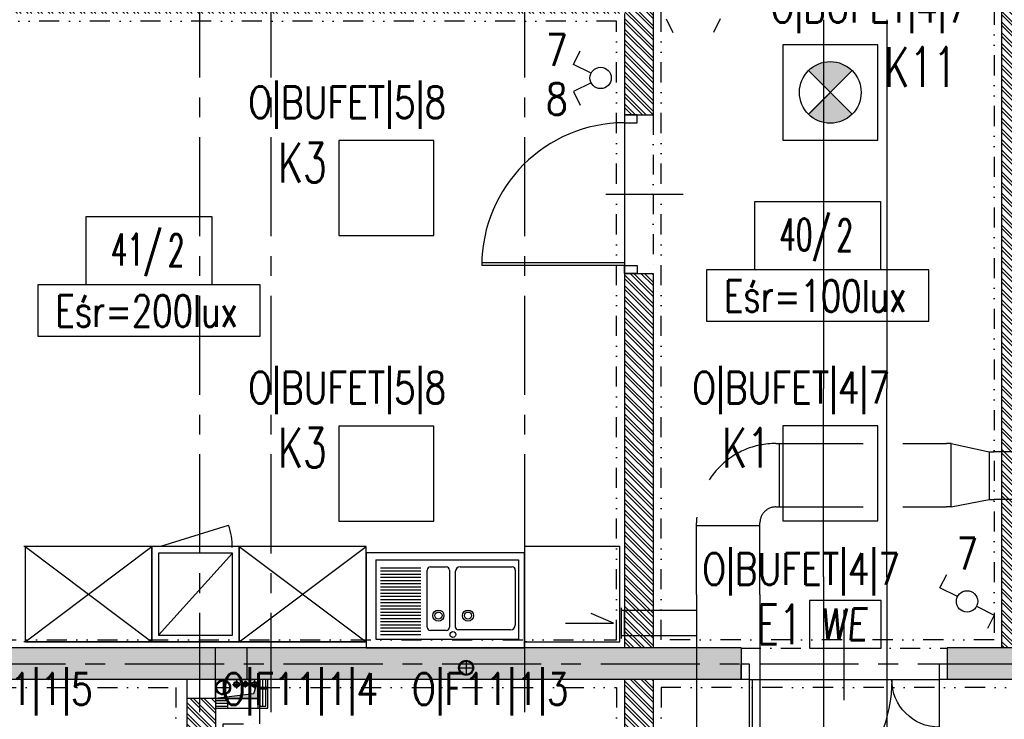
# Model space of a CAD drawing. Extents: x 41755 to 123924, y -112333 to 86187.
# Tile 193 of 256: x 100643 to 101263, y -8446 to -8005. Entities that reach past the tile are written whole.
import ezdxf
from ezdxf.enums import TextEntityAlignment as Align

# ---------------------------------------------------------------- set-up
doc = ezdxf.new("R2010")
doc.units = 0
doc.header["$LTSCALE"] = 50
for name, pattern in [('CENTER', [2, 1.25, -0.25, 0.25, -0.25]), ('DASHDOT', [1, 0.5, -0.25, 0, -0.25]), ('DASHED', [0.75, 0.5, -0.25]), ('DASHED2', [0.375, 0.25, -0.125]), ('DIVIDE', [31.75, 12.7, -6.35, 0, -6.35, 0, -6.35])]:
    doc.linetypes.add(name, pattern=pattern)
doc.layers.get('0').update_dxf_attribs({"color": 101, "linetype": 'CONTINUOUS'})
for name, color, linetype in [('Drz---drzwi', 5, 'CONTINUOUS'), ('E-90', 6, 'CONTINUOUS'), ('E35', 6, 'CONTINUOUS'), ('E50', 3, 'CONTINUOUS'), ('Ins-kan', 54, 'CONTINUOUS'), ('Ins-went', 141, 'CONTINUOUS'), ('Ins-wod', 4, 'CONTINUOUS'), ('Opis-pom', 6, 'CONTINUOUS'), ('Opis_pom_ramka', 6, 'CONTINUOUS'), ('Os-osie glowne', 1, 'CENTER'), ('Sc-beton', 7, 'CONTINUOUS'), ('Sc-beton-hatch', 86, 'CONTINUOUS'), ('Sc-cegla pustak', 42, 'CONTINUOUS'), ('Sc-cegla pustak-hatch', 8, 'CONTINUOUS'), ('Sc-gk', 120, 'CONTINUOUS'), ('Sc-nadproza kon', 5, 'DASHED2'), ('Suf-widok', 8, 'CONTINUOUS'), ('W-otwor-strop', 1, 'CONTINUOUS'), ('Wyp-meble', 155, 'CONTINUOUS'), ('Wyp-sanitar', 131, 'CONTINUOUS')]:
    doc.layers.add(name, color=color, linetype=linetype)
doc.styles.add('KA wymiar', font='romans.shx', dxfattribs={"width": 0.6})
doc.styles.add('ROMANS', font='romans', dxfattribs={"width": 0.85})
doc.linetypes.add('BATTING', pattern='A,0.0001,-0.1,[134,ltypeshp.shx,S=0.1,R=0,X=-0.1,Y=0],-0.2,[134,ltypeshp.shx,S=0.1,R=180,X=0.1,Y=0],-0.1', length=0.4001)

# ---------------------------------------------------------------- blocks, each defined once
blk = doc.blocks.new('_0630_DRZWI_90')
at = {"ltscale": 7}
for p, q in [((5, 8), (5, 98)), ((6.8, 8), (6.8, 97.98))]:
    blk.add_line(p, q, dxfattribs=at)
at = {"ltscale": 25}
for p, q in [((50, 19.7), (50, -28.9)), ((5, 8), (0, 8)), ((0, 8), (5, 8)), ((0, 0), (0, 8)), ((95, 8), (5, 8)), ((5, 8), (5, 0)), ((95, 8), (95, 0)), ((100, 8), (95, 8)), ((100, 0), (100, 8)), ((5, 0), (0, 0)), ((5, 0), (0, 0)), ((95, 0), (100, 0)), ((95, 0), (100, 0))]:
    blk.add_line(p, q, dxfattribs=at)
at = {"ltscale": 7}
blk.add_arc((5, 8), 90, 0, 90, dxfattribs=at)
blk = doc.blocks.new('_dhgfkgh')
at = {"ltscale": 7}
for p, q in [((-23, -65), (34, -65)), ((-10, -123), (-99.98, -123)), ((-10, -125), (-100, -125))]:
    blk.add_line(p, q, dxfattribs=at)
for points in [[(0, -5), (0, 0), (-10, 0), (-10, -5)], [(0, -130), (0, -125), (-10, -125), (-10, -130)]]:
    blk.add_lwpolyline(points, close=True, dxfattribs=at)
for points in [[(-40, -5), (-10, -5)], [(-10, -125), (-10, -5)]]:
    blk.add_lwpolyline(points, dxfattribs=at)
for centre, radius, start, end in [((-10, -5), 30, 180, 270), ((-10, -125), 90, 90, 180)]:
    blk.add_arc(centre, radius, start, end)
blk = doc.blocks.new('A$C18127877')
for p, q in [((0, 50), (90, 50)), ((0, 50), (0, 0)), ((90, 50), (90, 0)), ((3, 45), (28.5, 45)), ((32.5, 7.5), (32.5, 43.5)), ((34.5, 45.5), (44.5, 45.5)), ((46.5, 43.5), (46.5, 7.5)), ((53.18, 45.5), (86, 45.5)), ((88, 43.5), (88, 8.81)), ((3, 43), (28.5, 43)), ((3, 41), (28.5, 41)), ((3, 39), (28.5, 39)), ((50.18, 42.5), (50.18, 7.81)), ((3, 37), (28.5, 37)), ((3, 35), (28.5, 35)), ((3, 33), (28.5, 33)), ((3, 31), (28.5, 31)), ((3, 29), (28.5, 29)), ((3, 27), (28.5, 27)), ((3, 25), (28.5, 25)), ((3, 23), (28.5, 23)), ((3, 21), (28.5, 21)), ((3, 19), (28.5, 19)), ((3, 17), (28.5, 17)), ((3, 15), (28.5, 15)), ((3, 13), (28.5, 13)), ((3, 11), (28.5, 11)), ((3, 9), (28.5, 9)), ((3, 7), (28.5, 7)), ((0, 0), (90, 0)), ((3, 5), (28.5, 5)), ((3, 3), (28.5, 3)), ((44.5, 5.5), (34.5, 5.5)), ((85, 5.81), (52.18, 5.81))]:
    blk.add_line(p, q)
for centre, radius in [((39.55, 14.83), 3.5), ((39.55, 14.83), 2.25), ((58.19, 14.83), 3.5), ((58.19, 14.83), 2.25), ((48.69, 2.87), 1.82)]:
    blk.add_circle(centre, radius)
for centre, radius, start, end in [((34.5, 43.5), 2, 90, 180), ((44.5, 43.5), 2, 0, 90), ((53.18, 42.5), 3, 90, 180), ((86, 43.5), 2, 0, 90), ((34.5, 7.5), 2, 180, 270), ((44.5, 7.5), 2, 270, 0), ((52.18, 7.81), 2, 180, 270), ((85, 8.81), 3, 270, 0)]:
    blk.add_arc(centre, radius, start, end)
blk = doc.blocks.new('_opis_pom_metka')
at = {"layer": 'Opis_pom_ramka'}
blk.add_lwpolyline([(-33.13, 0), (32.87, 0), (32.87, -36), (-33.13, -36)], close=True, dxfattribs=at)
at = {"style": 'KA wymiar', "width": 0.6}
blk.add_attdef('KO/', text='', height=16.8, dxfattribs=at).set_placement((3.45, -25.87), align=Align.RIGHT)
blk.add_attdef('NR', (3.8, -26.16), '', height=16.8, dxfattribs=at)
blk = doc.blocks.new('_dkjhsjhkfgh')
at = {"layer": 'Ins-went', "ltscale": 2}
for p, q in [((1358.44, 2431), (1358.44, 2238.5)), ((1398.44, 2431), (1398.44, 2238.5)), ((1358.44, 2238.5), (1358.44, 2198.5)), ((1398.44, 2238.5), (1398.44, 2198.5)), ((1358.44, 2079.8), (1358.44, 2198.5)), ((1398.44, 2079.8), (1398.44, 2198.5)), ((1358.44, 2079.8), (1358.44, 2039.8)), ((1398.44, 2079.8), (1398.44, 2039.8)), ((1358.44, 2039.8), (1358.44, 1712.6)), ((1398.44, 2039.8), (1398.44, 1712.6))]:
    blk.add_line(p, q, dxfattribs=at)
blk = doc.blocks.new('we')
at = {"layer": 'E35', "ltscale": 0.2}
blk.add_lwpolyline([(45, 30), (0, 30), (0, 0), (45, 0)], close=True, dxfattribs=at)
at = {"layer": 'E35', "ltscale": 0.2, "style": 'ROMANS', "oblique": 5, "width": 0.8}
blk.add_text('WE', height=20, dxfattribs=at).set_placement((21.44, 15), align=Align.MIDDLE_CENTER)

msp = doc.modelspace()

# ---------------------------------------------------------------- hatches: boundary and pattern name
at = {"layer": 'E35'}
h = msp.add_hatch(color=256, dxfattribs=at)
edge = h.paths.add_edge_path()
edge.add_line((101153.684, -8050.506), (101167.43, -8036.76))
edge.add_ellipse((101153.684, -8050.506), major_axis=(13.746, 13.746), ratio=1, start_angle=360, end_angle=450)
edge.add_line((101139.938, -8036.76), (101153.684, -8050.506))
edge = h.paths.add_edge_path()
edge.add_line((101167.43, -8064.252), (101153.684, -8050.506))
edge.add_line((101153.684, -8050.506), (101139.938, -8064.252))
edge.add_ellipse((101153.684, -8050.506), major_axis=(-13.746, 13.746), ratio=1, start_angle=90, end_angle=180)
at = {"layer": 'Sc-beton-hatch'}
h = msp.add_hatch(dxfattribs=at)
h.set_pattern_fill('ANSI33', color=256, style=0)
h.set_pattern_definition([(45, (48983.4185, 565.478), (-4.49012806, 4.49012806), []), (45, (48987.9087, 565.478), (-4.49012806, 4.49012806), [3.175, -1.5875])])
h.paths.add_polyline_path([(102400.966, -5400.641), (102380.966, -5400.641), (102380.966, -5500.641), (102330.966, -5500.641), (102330.966, -5520.641), (102380.966, -5520.641), (102380.966, -5973.641), (102400.966, -5973.641)])
h.paths.add_polyline_path([(101710.966, -5330.585), (101710.966, -5560.641), (101730.966, -5560.641), (101730.966, -5520.641), (101770.966, -5520.641), (101770.966, -5500.641), (101730.966, -5500.641), (101730.966, -5327.797, 0.0068353), (101990.084, -5287.78), (101987.07, -5268.006, -0.0084051), (101668.963, -5316.121), (101671.621, -5335.944, 0.0010351)])
h.paths.add_polyline_path([(101738.466, -5895.641), (101703.466, -5895.641), (101703.466, -5930.641), (101738.466, -5930.641)])
h.paths.add_polyline_path([(101695.966, -6277.641), (101730.966, -6277.641), (101730.966, -6242.641), (101695.966, -6242.641)])
h.paths.add_polyline_path([(102400.966, -6108.641), (102380.966, -6108.641), (102380.966, -6330.641), (102400.966, -6330.641)])
h.paths.add_polyline_path([(100985.966, -5895.641), (100950.966, -5895.641), (100950.966, -5930.641), (100985.966, -5930.641)], flags=17)
h.paths.add_polyline_path([(100765.966, -5910.641), (100765.966, -5413.927, 0.0063955), (101010.966, -5401.354), (101009.686, -5381.395, -0.0079596), (100705.366, -5396.058), (100706.01, -5416.048, 0.0010422), (100745.966, -5414.677), (100745.966, -6082.641), (100765.966, -6082.641), (100765.966, -5930.641), (100798.966, -5930.641), (100798.966, -5930.637), (100798.966, -5910.641)])
h.paths.add_polyline_path([(100310.966, -6262.641), (100410.966, -6262.641), (100410.966, -6460.641), (100430.966, -6460.641), (100430.966, -6262.641), (100765.966, -6262.641), (100765.966, -6237.641), (100745.966, -6237.641), (100745.966, -6242.641), (100330.966, -6242.641), (100330.966, -5420.801, 0.0010428), (100370.966, -5420.993), (100371.02, -5400.99, -0.0015651), (100310.966, -5400.641)])
h.paths.add_polyline_path([(100970.966, -6242.641), (100950.966, -6242.641), (100950.966, -6900.641), (100927.966, -6900.641), (100927.966, -6920.641), (100950.966, -6920.641), (100950.966, -7503.141), (100970.966, -7503.141), (100970.966, -6920.641), (101261.966, -6920.641), (101261.966, -7235.641), (101281.966, -7235.641), (101334.966, -7235.641), (101334.966, -7215.641), (101281.966, -7215.641), (101281.966, -6900.641), (100970.966, -6900.641)])
h.paths.add_polyline_path([(100410.966, -6710.641), (100430.966, -6710.641), (100430.966, -6610.641), (100410.966, -6610.641)])
h.paths.add_polyline_path([(100410.966, -6960.641), (100430.966, -6960.641), (100430.966, -6920.641), (100470.966, -6920.641), (100470.966, -6900.641), (100430.966, -6900.641), (100430.966, -6860.641), (100410.966, -6860.641)])
h.paths.add_polyline_path([(100790.966, -6920.641), (100790.966, -6900.641), (100725.966, -6900.641), (100725.966, -6920.641)])
h.paths.add_polyline_path([(101334.966, -6920.641), (101334.966, -6900.641), (101281.966, -6900.641), (101281.966, -6920.641)], flags=17)
h.paths.add_polyline_path([(101556.966, -6920.641), (101556.966, -6900.641), (101468.966, -6900.641), (101468.966, -6920.641)])
h.paths.add_polyline_path([(101710.966, -6900.641), (101690.966, -6900.641), (101690.966, -6920.641), (101710.966, -6920.641)])
h.paths.add_polyline_path([(101730.966, -6900.641), (101710.966, -6900.641), (101710.966, -6920.641), (101710.966, -7215.641), (101690.966, -7215.641), (101690.966, -7235.641), (101730.966, -7235.641)])
h.paths.add_polyline_path([(101488.966, -7215.641), (101468.966, -7215.641), (101468.966, -7235.641), (101556.966, -7235.641), (101556.966, -7215.641), (101503.966, -7215.641), (101503.966, -6920.641), (101488.966, -6920.641)])
h.paths.add_polyline_path([(102400.966, -6750.641), (102380.966, -6750.641), (102380.966, -7100.641), (102400.966, -7100.641)])
h.paths.add_polyline_path([(102400.966, -7200.641), (102380.966, -7200.641), (102380.966, -7465.641), (102400.966, -7465.641)])
h.paths.add_polyline_path([(102380.966, -7650.641), (102332.966, -7650.641), (102332.966, -7670.641), (102380.966, -7670.641), (102380.966, -8275.641), (102400.966, -8275.641), (102400.966, -7615.641), (102380.966, -7615.641)])
h.paths.add_polyline_path([(102133.966, -7650.641), (102133.966, -7670.641), (102227.966, -7670.641), (102227.966, -7650.641)])
h.paths.add_polyline_path([(101905.966, -7650.641), (101905.966, -7670.641), (102008.966, -7670.641), (102008.966, -7650.641)])
h.paths.add_polyline_path([(101710.966, -7670.641), (101710.966, -8400.641), (101685.966, -8400.641), (101685.966, -8420.641), (101730.966, -8420.641), (101730.966, -7670.641), (101770.966, -7670.641), (101770.966, -7650.641), (101227.466, -7650.641), (101227.466, -7670.641)])
h.paths.add_polyline_path([(100950.966, -7650.641), (100430.966, -7650.641), (100430.966, -7590.641), (100410.966, -7590.641), (100410.966, -7670.641), (100745.966, -7670.641), (101092.466, -7670.641), (101092.466, -7650.641), (100970.966, -7650.641), (100970.966, -7603.141), (100950.966, -7603.141)])
h.paths.add_polyline_path([(100410.966, -7440.641), (100430.966, -7440.641), (100430.966, -7397.641), (100410.966, -7397.641)])
h.paths.add_polyline_path([(100430.966, -7110.641), (100410.966, -7110.641), (100410.966, -7307.641), (100430.966, -7307.641)])
h.paths.add_polyline_path([(100745.966, -8420.641), (100765.966, -8420.641), (100765.966, -8400.641), (100410.966, -8400.641), (100410.966, -8420.641)])
h.paths.add_polyline_path([(100765.966, -8420.641), (100785.966, -8420.641), (100785.966, -8400.641), (100765.966, -8400.641)])
h.paths.add_polyline_path([(100785.966, -8400.641), (100785.966, -8420.641), (101097.466, -8420.641), (101097.466, -8400.641)])
h.paths.add_polyline_path([(101322.966, -8420.641), (101322.966, -8400.641), (101227.466, -8400.641), (101227.466, -8420.641)], flags=17)
h.paths.add_polyline_path([(101432.966, -8400.641), (101432.966, -8420.641), (101575.966, -8420.641), (101575.966, -8400.641)])
h.paths.add_polyline_path([(101950.966, -8400.641), (101950.966, -8420.641), (102028.966, -8420.641), (102028.966, -8400.641)])
h.paths.add_polyline_path([(102138.966, -8400.641), (102138.966, -8420.641), (102380.966, -8420.641), (102380.966, -8445.641), (102400.966, -8445.641), (102400.966, -8375.641), (102380.966, -8375.641), (102380.966, -8400.641)])
h.paths.add_polyline_path([(102380.966, -8568.641), (102345.966, -8568.641), (102345.966, -8875.141), (102365.966, -8875.141), (102365.966, -8588.641), (102400.966, -8588.641), (102400.966, -8545.641), (102380.966, -8545.641)])
h.paths.add_polyline_path([(102365.966, -8995.141), (102345.966, -8995.141), (102345.966, -9050.641), (101950.966, -9050.641), (101950.966, -9075.641), (102345.966, -9075.641), (102345.966, -9105.641), (102365.966, -9105.641), (102365.966, -9075.641)])
h.paths.add_polyline_path([(102400.966, -9290.641), (102365.966, -9290.641), (102365.966, -9255.641), (102345.966, -9255.641), (102345.966, -9310.641), (102380.966, -9310.641), (102380.966, -9718.141), (102380.966, -9900.641), (101730.966, -9900.641), (101730.966, -9855.641), (101710.966, -9855.641), (101710.966, -9920.641), (102380.966, -9920.641), (102380.966, -10349.912), (102380.966, -10410.641), (102400.966, -10410.641), (102400.966, -10010.641), (102400.966, -9838.141)])
h.paths.add_polyline_path([(101730.966, -9529.641), (101710.966, -9529.641), (101710.966, -9725.641), (101730.966, -9725.641)], flags=17)
h.paths.add_polyline_path([(101710.966, -9419.641), (101730.966, -9419.641), (101730.966, -8640.641), (101710.966, -8640.641), (101710.966, -9050.641), (101414.966, -9050.641), (101414.966, -9075.641), (101710.966, -9075.641)])
h.paths.add_polyline_path([(101263.966, -9050.641), (101263.966, -9075.641), (101304.966, -9075.641), (101304.966, -9050.641)])
h.paths.add_polyline_path([(101041.966, -9075.641), (101041.966, -9050.641), (100925.966, -9050.641), (100925.966, -9075.641)])
h.paths.add_polyline_path([(100825.966, -9075.641), (100825.966, -9050.641), (100530.966, -9050.641), (100530.966, -9035.641), (100510.966, -9035.641), (100510.966, -9050.641), (100270.966, -9050.641), (100270.966, -9075.641), (100510.966, -9075.641), (100510.966, -9471.141), (100530.966, -9471.141), (100530.966, -9075.641)])
h.paths.add_polyline_path([(100530.966, -8906.641), (100510.966, -8906.641), (100510.966, -8938.641), (100530.966, -8938.641)])
h.paths.add_polyline_path([(100220.966, -9075.641), (100220.966, -9050.641), (100170.966, -9050.641), (100170.966, -9075.641)])
h.paths.add_polyline_path([(100120.966, -9075.641), (100120.966, -9050.641), (100070.966, -9050.641), (100070.966, -9075.641)])
h.paths.add_polyline_path([(100020.966, -9075.641), (100020.966, -9050.641), (99970.966, -9050.641), (99970.966, -9075.641)])
h.paths.add_polyline_path([(99920.966, -9075.641), (99920.966, -9050.641), (99880.966, -9050.641), (99880.966, -9957.641), (99980.966, -9957.641), (99980.966, -9972.641), (100000.966, -9972.641), (100000.966, -9937.641), (99900.966, -9937.641), (99900.966, -9075.641)])
h.paths.add_polyline_path([(101041.966, -9396.641), (101041.966, -9378.641), (100927.966, -9378.641), (100927.966, -9396.641)])
h.paths.add_polyline_path([(100510.966, -9725.641), (100530.966, -9725.641), (100530.966, -9571.141), (100510.966, -9571.141)])
h.paths.add_polyline_path([(100000.966, -10090.641), (100000.966, -10072.641), (99980.966, -10072.641), (99980.966, -10090.641), (99780.966, -10090.641), (99780.966, -10445.641), (100510.966, -10445.641), (100510.966, -10485.641), (100530.966, -10485.641), (100530.966, -10445.641), (100580.966, -10445.641), (100580.966, -10425.641), (100530.966, -10425.641), (100530.966, -10270.641), (100510.966, -10270.641), (100510.966, -10425.641), (99800.966, -10425.641), (99800.966, -10110.641), (100510.966, -10110.641), (100510.966, -10120.641), (100530.966, -10120.641), (100530.966, -9855.641), (100510.966, -9855.641), (100510.966, -10090.641)])
h.paths.add_polyline_path([(100970.966, -9920.641), (101087.466, -9920.641), (101087.466, -9900.641), (100750.966, -9900.641), (100750.966, -9920.641), (100950.966, -9920.641), (100950.966, -10425.641), (100730.966, -10425.641), (100730.966, -10445.641), (100790.966, -10445.641), (100790.966, -10485.641), (100810.966, -10485.641), (100810.966, -10445.641), (101070.966, -10445.641), (101070.966, -10425.641), (100970.966, -10425.641)])
h.paths.add_polyline_path([(101197.466, -9900.641), (101197.466, -9920.641), (101261.966, -9920.641), (101261.966, -10425.641), (101220.966, -10425.641), (101220.966, -10445.641), (101802.966, -10445.641), (101802.966, -10425.641), (101281.966, -10425.641), (101281.966, -9900.641)])
h.paths.add_polyline_path([(102365.966, -10445.641), (102365.966, -10425.641), (102320.966, -10425.641), (102320.966, -10445.641)])
h.paths.add_polyline_path([(102383.466, -10428.141), (102365.966, -10445.641), (102400.966, -10445.641)])
h.paths.add_polyline_path([(102365.966, -10410.641), (102365.966, -10445.641), (102383.466, -10428.141)])
h.paths.add_polyline_path([(102365.966, -10410.641), (102383.466, -10428.141), (102400.966, -10410.641)])
h.paths.add_polyline_path([(102400.966, -10410.641), (102383.466, -10428.141), (102400.966, -10445.641)])
at = {"layer": 'Sc-cegla pustak-hatch'}
h = msp.add_hatch(dxfattribs=at)
h.set_pattern_fill('ANSI32', color=256, scale=0.5, angle=90, style=0)
h.set_pattern_definition([(135, (48983.4185, 565.478), (-3.36759605, -3.36759605), []), (135, (48983.4185, 567.723), (-3.36759605, -3.36759605), [])])
h.paths.add_polyline_path([(101775.966, -6918.641), (101775.966, -6900.641), (101730.966, -6900.641), (101730.966, -6918.641)])
h.paths.add_polyline_path([(101950.966, -6918.641), (101950.966, -7430.641), (101968.966, -7430.641), (101968.966, -7403.641), (102042.966, -7403.641), (102050.966, -7403.641), (102050.966, -7411.641), (102042.966, -7411.641), (102042.966, -7430.641), (102068.766, -7430.641), (102068.766, -7412.641), (102060.966, -7412.641), (102060.966, -7385.641), (101968.966, -7385.641), (101968.966, -7036.641), (102033.966, -7036.641), (102033.966, -7018.641), (101968.966, -7018.641), (101968.966, -6900.641), (101905.966, -6900.641), (101905.966, -6918.641)])
h.paths.add_polyline_path([(102133.966, -7018.641), (102133.966, -7036.641), (102380.966, -7036.641), (102380.966, -7018.641)])
h.paths.add_polyline_path([(102380.966, -7430.641), (102380.966, -7412.641), (102168.766, -7412.641), (102168.766, -7430.641)])
h.paths.add_polyline_path([(101950.966, -7898.641), (101968.966, -7898.641), (101968.966, -7670.641), (101950.966, -7670.641)])
h.paths.add_polyline_path([(101078.966, -7412.641), (101078.966, -7144.641), (101060.966, -7144.641), (101060.966, -7430.641), (101261.966, -7430.641), (101261.966, -7473.141), (101279.966, -7473.141), (101279.966, -7402.641), (101261.966, -7402.641), (101261.966, -7412.641)])
h.paths.add_polyline_path([(101279.966, -7235.641), (101261.966, -7235.641), (101261.966, -7302.641), (101279.966, -7302.641)])
h.paths.add_polyline_path([(100885.966, -7412.641), (100885.966, -7430.641), (100950.966, -7430.641), (100950.966, -7412.641)])
h.paths.add_polyline_path([(100785.966, -7430.641), (100785.966, -7412.641), (100727.966, -7412.641), (100727.966, -7430.641)])
h.paths.add_polyline_path([(100637.966, -7430.641), (100637.966, -7412.641), (100430.966, -7412.641), (100430.966, -7430.641)])
h.paths.add_polyline_path([(100410.966, -7790.641), (100428.966, -7790.641), (100428.966, -7670.641), (100410.966, -7670.641)])
h.paths.add_polyline_path([(100410.966, -8005.641), (100428.966, -8005.641), (100428.966, -8000.641), (101023.966, -8000.641), (101023.966, -8064.641), (101041.966, -8064.641), (101041.966, -7926.641), (101023.966, -7926.641), (101023.966, -7982.641), (100765.966, -7982.641), (100765.966, -7900.641), (100747.966, -7900.641), (100747.966, -7982.641), (100428.966, -7982.641), (100428.966, -7940.641), (100410.966, -7940.641)])
h.paths.add_polyline_path([(100765.966, -7670.641), (100747.966, -7670.641), (100747.966, -7800.641), (100765.966, -7800.641)])
h.paths.add_polyline_path([(101041.966, -7670.641), (101023.966, -7670.641), (101023.966, -7826.641), (101041.966, -7826.641)])
h.paths.add_polyline_path([(101279.966, -7603.141), (101261.966, -7603.141), (101261.966, -7650.641), (101279.966, -7650.641)])
h.paths.add_polyline_path([(101279.966, -7670.641), (101261.966, -7670.641), (101261.966, -8400.641), (101279.966, -8400.641), (101279.966, -8004.641), (101575.966, -8004.641), (101575.966, -7986.641), (101279.966, -7986.641)])
h.paths.add_polyline_path([(101041.966, -8164.641), (101023.966, -8164.641), (101023.966, -8400.641), (101041.966, -8400.641)])
h.paths.add_polyline_path([(100428.966, -8155.641), (100410.966, -8155.641), (100410.966, -8220.641), (100428.966, -8220.641)])
h.paths.add_polyline_path([(100410.966, -8400.641), (100428.966, -8400.641), (100428.966, -8370.641), (100410.966, -8370.641)])
h.paths.add_polyline_path([(100428.966, -8435.641), (100428.966, -8420.641), (100410.966, -8420.641), (100410.966, -8435.641)])
h.paths.add_polyline_path([(100410.966, -8650.641), (100428.966, -8650.641), (100428.966, -8585.641), (100410.966, -8585.641)])
h.paths.add_polyline_path([(100410.966, -8924.641), (100510.966, -8924.641), (100510.966, -8906.641), (100428.966, -8906.641), (100428.966, -8800.641), (100410.966, -8800.641)])
h.paths.add_polyline_path([(100747.966, -8740.641), (100765.966, -8740.641), (100765.966, -8432.641), (100747.966, -8432.641)])
h.paths.add_polyline_path([(101023.966, -9050.641), (101041.966, -9050.641), (101041.966, -8895.641), (101023.966, -8895.641)])
h.paths.add_polyline_path([(101023.966, -8795.641), (101041.966, -8795.641), (101041.966, -8420.641), (101023.966, -8420.641)])
h.paths.add_polyline_path([(101710.966, -8004.641), (101710.966, -7986.641), (101685.966, -7986.641), (101685.966, -8004.641)])
h.paths.add_polyline_path([(101977.966, -8028.641), (101977.966, -8102.641), (101950.966, -8102.641), (101950.966, -8400.641), (101968.966, -8400.641), (101968.966, -8120.641), (102380.966, -8120.641), (102380.966, -8102.641), (101995.966, -8102.641), (101995.966, -8010.641), (101968.966, -8010.641), (101968.966, -7988.641), (101950.966, -7988.641), (101950.966, -8028.641)])
h.paths.add_polyline_path([(101968.966, -8658.641), (101968.966, -8420.641), (101950.966, -8420.641), (101950.966, -8640.641), (101905.966, -8640.641), (101905.966, -8658.641)])
h.paths.add_polyline_path([(101950.966, -8778.641), (101950.966, -8796.641), (102345.966, -8796.641), (102345.966, -8778.641)])
h.paths.add_polyline_path([(101657.966, -8640.641), (101657.966, -8658.641), (101695.966, -8658.641), (101710.966, -8658.641), (101710.966, -8640.641)])
h.paths.add_polyline_path([(101775.966, -8658.641), (101775.966, -8640.641), (101730.966, -8640.641), (101730.966, -8658.641)])
h.paths.add_polyline_path([(101547.966, -8658.641), (101547.966, -8640.641), (101465.966, -8640.641), (101465.966, -8595.641), (101447.966, -8595.641), (101447.966, -8640.641), (101432.966, -8640.641), (101432.966, -8658.641)])
h.paths.add_polyline_path([(101465.966, -8420.641), (101447.966, -8420.641), (101447.966, -8465.641), (101465.966, -8465.641)])
h.paths.add_polyline_path([(101263.966, -8640.641), (101263.966, -9050.641), (101281.966, -9050.641), (101281.966, -8658.641), (101322.966, -8658.641), (101322.966, -8640.641)])
h.paths.add_polyline_path([(100530.966, -9378.641), (100530.966, -9396.641), (100747.966, -9396.641), (100747.966, -9662.641), (100530.966, -9662.641), (100530.966, -9680.641), (101041.966, -9680.641), (101041.966, -9586.141), (101023.966, -9586.141), (101023.966, -9662.641), (100765.966, -9662.641), (100765.966, -9396.641), (100927.966, -9396.641), (100927.966, -9378.641)])
h.paths.add_polyline_path([(101041.966, -9396.641), (101023.966, -9396.641), (101023.966, -9486.141), (101041.966, -9486.141)], flags=17)
h.paths.add_polyline_path([(101041.966, -9075.641), (101023.966, -9075.641), (101023.966, -9378.641), (101041.966, -9378.641)])
h.paths.add_polyline_path([(101664.077, -9409.641), (101664.077, -9391.641), (101281.966, -9391.641), (101281.966, -9075.641), (101263.966, -9075.641), (101263.966, -9725.641), (101281.966, -9725.641), (101281.966, -9680.641), (101710.966, -9680.641), (101710.966, -9662.641), (101281.966, -9662.641), (101281.966, -9409.641)])
h.paths.add_polyline_path([(102345.966, -9310.641), (102345.966, -9292.641), (101950.966, -9292.641), (101950.966, -9310.641)])
h.paths.add_polyline_path([(101950.966, -9552.641), (101968.966, -9552.641), (101968.966, -9542.641), (102380.966, -9542.641), (102380.966, -9524.641), (101968.966, -9524.641), (101968.966, -9418.641), (101950.966, -9418.641)])
h.paths.add_polyline_path([(101968.966, -9672.641), (101968.966, -9662.641), (101950.966, -9662.641), (101950.966, -9790.641), (101968.966, -9790.641), (101968.966, -9690.641), (102118.966, -9690.641), (102118.966, -9900.641), (102136.966, -9900.641), (102136.966, -9672.641)])
h.paths.add_polyline_path([(101950.966, -9890.641), (101950.966, -9900.641), (101968.966, -9900.641), (101968.966, -9890.641)])
h.paths.add_polyline_path([(101263.966, -9900.641), (101281.966, -9900.641), (101281.966, -9855.641), (101263.966, -9855.641)])
h.paths.add_polyline_path([(100768.966, -10090.641), (100768.966, -10030.641), (100750.966, -10030.641), (100750.966, -10120.641), (100768.966, -10120.641), (100768.966, -10108.641), (100950.966, -10108.641), (100950.966, -10090.641)])
h.paths.add_polyline_path([(100768.966, -10220.641), (100750.966, -10220.641), (100750.966, -10425.641), (100768.966, -10425.641)])
h.paths.add_polyline_path([(100768.966, -9930.641), (100768.966, -9920.641), (100750.966, -9920.641), (100750.966, -9930.641)])
at = {"layer": 'W-otwor-strop'}
msp.add_hatch(color=256, dxfattribs=at).paths.add_polyline_path([(100765.966, -8432.641), (100792.966, -8432.641), (100792.966, -8420.641), (100789.966, -8429.641)])

# ---------------------------------------------------------------- linework, layer by layer
at = {"layer": 'E35'}
for p, q in [((101050.228, -8004.13), (101054.502, -8012.665)), ((101084.371, -8004.13), (101080.097, -8012.665)), ((100991.797, -8032.8), (100996.071, -8024.264)), ((101002.833, -8038.326), (100991.797, -8032.8)), ((101139.938, -8036.76), (101167.43, -8064.252)), ((101139.938, -8064.252), (101167.43, -8036.76)), ((101002.833, -8044.37), (100991.797, -8049.896)), ((100991.797, -8049.896), (100996.071, -8058.432)), ((101222.873, -8362.838), (101227.147, -8354.303)), ((101233.909, -8368.364), (101222.873, -8362.838)), ((101245.98, -8374.408), (101257.016, -8379.934)), ((101257.016, -8379.934), (101252.742, -8388.47))]:
    msp.add_line(p, q, dxfattribs=at)
at = {"layer": 'E35', "linetype": 'Continuous', "ltscale": 0.3}
msp.add_line((101140.724, -8063.466), (101166.644, -8037.546), dxfattribs=at)
for points in [[(101123.684, -8080.506), (101183.684, -8080.506), (101183.684, -8020.506), (101123.684, -8020.506)], [(100843.795, -8140.785), (100903.795, -8140.785), (100903.795, -8080.785), (100843.795, -8080.785)], [(101075.574, -8194.646), (101215.907, -8194.646), (101215.907, -8162.367), (101075.574, -8162.367)], [(100653.98, -8204.109), (100794.313, -8204.109), (100794.313, -8171.83), (100653.98, -8171.83)], [(100843.795, -8320.785), (100903.795, -8320.785), (100903.795, -8260.785), (100843.795, -8260.785)], [(101123.684, -8320.641), (101183.684, -8320.641), (101183.684, -8260.641), (101123.684, -8260.641)]]:
    msp.add_lwpolyline(points, close=True, dxfattribs=at)
at = {"layer": 'E35'}
for centre, radius in [((101153.684, -8050.506), 19.44), ((101008.868, -8041.348), 6.75), ((101239.945, -8371.386), 6.75)]:
    msp.add_circle(centre, radius, dxfattribs=at)
at = {"layer": 'Ins-kan', "ltscale": 5}
for p, q in [((100924.038, -8408.505), (100924.038, -8417.955)), ((100919.313, -8413.23), (100928.763, -8413.23))]:
    msp.add_line(p, q, dxfattribs=at)
at = {"layer": 'Ins-kan', "ltscale": 0.2}
for p, q in [((100770.863, -8420.862), (100770.863, -8430.312)), ((100766.138, -8425.587), (100775.588, -8425.587))]:
    msp.add_line(p, q, dxfattribs=at)
at = {"layer": 'Ins-kan', "ltscale": 5}
for radius in [4.725, 4.125]:
    msp.add_circle((100924.038, -8413.23), radius, dxfattribs=at)
at = {"layer": 'Ins-kan', "ltscale": 0.2}
for radius in [4.725, 4.125]:
    msp.add_circle((100770.863, -8425.587), radius, dxfattribs=at)
at = {"layer": 'Ins-went', "linetype": 'DASHED', "ltscale": 2}
for p, q in [((101119.366, -8271.797), (101124.366, -8271.797)), ((101121.366, -8271.797), (101121.366, -8311.797)), ((101124.366, -8271.797), (101226.966, -8271.797)), ((101229.966, -8271.797), (101226.966, -8271.797)), ((101229.966, -8311.797), (101229.966, -8271.797)), ((101229.966, -8271.797), (101253.966, -8277.097)), ((101253.966, -8277.097), (101253.966, -8307.097)), ((101253.966, -8277.097), (101256.966, -8277.097)), ((101274.966, -8277.127), (101256.966, -8277.127)), ((101119.366, -8311.797), (101124.366, -8311.797)), ((101124.366, -8311.797), (101226.966, -8311.797)), ((101229.966, -8311.797), (101226.966, -8311.797)), ((101229.966, -8311.797), (101253.966, -8307.097)), ((101253.966, -8307.097), (101256.966, -8307.097)), ((101274.966, -8307.127), (101256.966, -8307.127)), ((101069.366, -8326.797), (101069.366, -8321.797)), ((101109.366, -8323.797), (101069.366, -8323.797)), ((101109.366, -8326.797), (101109.366, -8321.797)), ((101069.366, -8367.097), (101069.366, -8326.797)), ((101109.366, -8367.097), (101109.366, -8326.797)), ((101069.366, -8367.097), (101069.366, -8403.097)), ((101109.366, -8367.097), (101109.366, -8403.097)), ((101021.966, -8394.847), (101021.966, -8375.347)), ((101023.966, -8377.097), (101021.966, -8377.097)), ((101023.966, -8393.097), (101023.966, -8377.097)), ((101023.966, -8377.097), (101023.966, -8393.097)), ((101023.966, -8393.097), (101021.966, -8393.097)), ((101069.366, -8403.097), (101069.366, -8685.497)), ((101109.366, -8403.097), (101109.366, -8685.497))]:
    msp.add_line(p, q, dxfattribs=at)
msp.add_lwpolyline([(100986.728, -8385.108), (101016.966, -8385.099), (101002.95, -8379.081)], dxfattribs=at)
for radius in [50, 10]:
    msp.add_arc((101119.366, -8321.797), radius, 90, 180, dxfattribs=at)
for points in [[(101069.366, -8377.097), (101023.966, -8377.097)], [(101069.366, -8393.097), (101023.966, -8393.097)]]:
    msp.add_spline(points, degree=3, dxfattribs=at)
at = {"layer": 'Ins-wod', "ltscale": 0.3}
for p, q in [((100776.781, -8423.773), (100781.741, -8423.773)), ((100779.261, -8421.293), (100779.261, -8426.252)), ((100782.905, -8423.475), (100787.027, -8423.475)), ((100784.966, -8425.536), (100784.966, -8421.414)), ((100788.206, -8423.773), (100793.166, -8423.773)), ((100790.686, -8421.293), (100790.686, -8426.252))]:
    msp.add_line(p, q, dxfattribs=at)
for centre, radius in [((100779.261, -8423.773), 1.82), ((100779.261, -8423.773), 1.365), ((100779.261, -8423.773), 1.138), ((100790.686, -8423.773), 1.82), ((100790.686, -8423.773), 1.365), ((100790.686, -8423.773), 1.138)]:
    msp.add_circle(centre, radius, dxfattribs=at)
at = {"layer": 'Ins-wod', "ltscale": 0.3, "extrusion": (6.27911e-36, -4.28132e-36, -1)}
for major_axis, start_param, end_param in [((-1.088, 1.088), 5.4977892, 11.7809745), ((0.779, 0.779), 3.926992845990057, 10.21017815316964), ((-0.618, 0.618), 5.4977892, 11.7809745)]:
    msp.add_ellipse((100784.966, -8423.475), major_axis=major_axis, ratio=1, start_param=start_param, end_param=end_param, dxfattribs=at)
at = {"layer": 'Os-osie glowne'}
for points in [[(100755.966, -4978.641), (100755.966, -11025.641)], [(100800.966, -4978.641), (100800.966, -10955.641)], [(100960.966, -4978.641), (100960.966, -10955.641)], [(99508.966, -8410.641), (111775.966, -8410.641)]]:
    msp.add_lwpolyline(points, dxfattribs=at)
at = {"layer": 'Sc-beton'}
for p, q in [((100765.966, -8420.641), (100765.966, -8400.641)), ((100785.966, -8420.641), (100785.966, -8400.641)), ((100765.966, -8420.641), (100745.966, -8420.641))]:
    msp.add_line(p, q, dxfattribs=at)
for points in [[(101097.466, -8400.641), (100410.966, -8400.641)], [(101097.466, -8400.641), (101097.466, -8420.641)], [(101322.966, -8400.641), (101227.466, -8400.641)], [(101227.466, -8400.641), (101227.466, -8420.641)], [(100745.966, -8420.641), (100410.966, -8420.641)], [(101097.466, -8420.641), (100765.966, -8420.641)], [(101322.966, -8420.641), (101227.466, -8420.641)]]:
    msp.add_lwpolyline(points, dxfattribs=at)
at = {"layer": 'Sc-cegla pustak'}
msp.add_line((100765.966, -8432.641), (100747.966, -8432.641), dxfattribs=at)
for points in [[(101261.966, -8400.641), (101261.966, -7670.641)], [(101041.966, -7926.641), (101041.966, -8064.641)], [(101023.966, -8000.641), (101023.966, -8064.641)], [(101023.966, -8064.641), (101041.966, -8064.641)], [(101023.966, -8164.641), (101023.966, -8400.641)], [(101023.966, -8164.641), (101041.966, -8164.641)], [(101041.966, -8164.641), (101041.966, -8400.641)], [(100747.966, -8420.641), (100747.966, -8740.641)], [(100765.966, -8420.641), (100765.966, -8740.641)], [(101023.966, -8420.641), (101023.966, -8795.641)], [(101041.966, -8420.641), (101041.966, -8795.641)]]:
    msp.add_lwpolyline(points, dxfattribs=at)
at = {"layer": 'Sc-gk'}
for p, q in [((100792.966, -8438.641), (100792.966, -8420.641)), ((100794.166, -8437.441), (100794.166, -8420.641)), ((100797.766, -8437.441), (100797.766, -8420.641)), ((100798.966, -8438.641), (100798.966, -8420.641)), ((100765.966, -8432.641), (100792.966, -8432.641)), ((100765.966, -8433.841), (100773.812, -8433.841)), ((100765.966, -8437.441), (100773.812, -8437.441)), ((100765.966, -8438.641), (100798.966, -8438.641)), ((100794.166, -8437.441), (100797.766, -8437.441))]:
    msp.add_line(p, q, dxfattribs=at)
at = {"layer": 'Sc-gk', "linetype": 'BATTING', "ltscale": 0.09}
for points in [[(100795.966, -8437.441), (100795.966, -8420.641)], [(100773.812, -8435.641), (100765.966, -8435.641)]]:
    msp.add_lwpolyline(points, dxfattribs=at)
at = {"layer": 'Sc-gk'}
msp.add_lwpolyline([(100773.812, -8438.641), (100773.812, -8432.641)], dxfattribs=at)
at = {"layer": 'Sc-nadproza kon', "linetype": 'DASHDOT', "ltscale": 0.5}
for points in [[(101041.966, -8064.641), (101041.966, -8164.641)], [(101097.466, -8400.812), (101227.466, -8400.812)]]:
    msp.add_lwpolyline(points, dxfattribs=at)
at = {"layer": 'Suf-widok', "linetype": 'DIVIDE', "ltscale": 0.02}
for points in [[(101046.966, -7675.641), (101256.966, -7675.641), (101256.966, -8395.641), (101046.966, -8395.641)], [(101018.966, -8005.641), (100435.966, -8005.641), (100435.966, -8395.641), (101018.966, -8395.641)], [(100535.966, -9045.641), (100535.966, -8901.641), (100435.966, -8901.641), (100435.966, -8425.641), (100740.966, -8425.641), (100740.966, -8745.641), (100770.966, -8745.641), (100770.966, -8448.641), (100793.966, -8448.641), (100793.966, -8425.641), (101018.966, -8425.641), (101018.966, -9045.641)], [(100562.966, -10420.641), (100745.966, -10420.641), (100745.966, -9895.641), (101258.966, -9895.641), (101258.966, -8635.641), (101442.966, -8635.641), (101442.966, -8425.641), (101046.966, -8425.641), (101046.966, -9685.641), (100535.966, -9685.641), (100535.966, -10275.641), (100562.966, -10275.641), (100562.966, -10351.641)]]:
    msp.add_lwpolyline(points, close=True, dxfattribs=at)
at = {"layer": 'W-otwor-strop', "linetype": 'DASHDOT'}
msp.add_lwpolyline([(100792.966, -8432.641), (100765.966, -8432.641), (100765.966, -8420.641), (100792.966, -8420.641)], close=True, dxfattribs=at)
for points in [[(100792.966, -8420.641), (100789.966, -8429.641), (100765.966, -8432.641)], [(100765.966, -8432.641), (100792.966, -8432.641), (100792.966, -8420.641), (100789.966, -8429.641), (100765.966, -8432.641)]]:
    msp.add_lwpolyline(points, dxfattribs=at)
at = {"layer": 'Wyp-meble', "ltscale": 0.3}
for p, q in [((100731.683, -8336.471), (100774.239, -8323.306)), ((100860.966, -8336.774), (100645.281, -8336.774)), ((100645.966, -8396.774), (100725.966, -8336.774)), ((100645.966, -8336.774), (100725.966, -8396.774)), ((100780.966, -8396.774), (100860.966, -8336.774)), ((100780.966, -8336.774), (100860.966, -8396.774)), ((100962.459, -8336.774), (100960.966, -8336.774)), ((100730.123, -8392.617), (100776.809, -8340.931)), ((100860.966, -8396.774), (100645.281, -8396.774)), ((100962.459, -8396.774), (100960.966, -8396.774))]:
    msp.add_line(p, q, dxfattribs=at)
for points in [[(100645.966, -8396.774), (100725.966, -8396.774), (100725.966, -8336.774), (100645.966, -8336.774)], [(100725.966, -8396.774), (100780.966, -8396.774), (100780.966, -8336.774), (100725.966, -8336.774)], [(100780.966, -8396.774), (100860.966, -8396.774), (100860.966, -8336.774), (100780.966, -8336.774)], [(100960.966, -8396.774), (101020.966, -8396.774), (101020.966, -8336.774), (100960.966, -8336.774)], [(100730.123, -8392.617), (100776.809, -8392.617), (100776.809, -8340.931), (100730.123, -8340.931)]]:
    msp.add_lwpolyline(points, close=True, dxfattribs=at)
msp.add_arc((100735.362, -8337.106), 41.253, 359.501085, 19.542163, dxfattribs=at)
at = {"layer": 'Wyp-sanitar'}
msp.add_lwpolyline([(100860.966, -8400.641), (100960.966, -8400.641), (100960.966, -8340.641), (100860.966, -8340.641)], close=True, dxfattribs=at)
msp.add_lwpolyline([(100860.966, -8400.641), (100960.966, -8400.641), (100960.966, -8340.641), (100860.966, -8340.641)], close=True, dxfattribs=at)

# ---------------------------------------------------------------- block references
msp.add_blockref('_dkjhsjhkfgh', (99790.966, -10435.641))
at = {"layer": 'Drz---drzwi', "rotation": 89.99999999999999}
msp.add_blockref('_0630_DRZWI_90', (101031.966, -8164.641), dxfattribs=at)
at = {"layer": 'Drz---drzwi', "xscale": -1, "rotation": 270}
msp.add_blockref('_dhgfkgh', (101227.466, -8410.641), dxfattribs=at)
at = {"layer": 'E50'}
msp.add_blockref('we', (101140.684, -8400.812), dxfattribs=at)
at = {"layer": 'Opis-pom'}
ref = msp.add_blockref('_opis_pom_metka', (101145.894, -8119.167), dxfattribs=dict(at, xscale=1.2, yscale=1.2, zscale=1.2))
ref.add_attrib('KO/', '40/', dxfattribs={"layer": '0', "height": 20.16, "style": 'KA wymiar', "width": 0.6}).set_placement((101153.824, -8150.208), align=Align.RIGHT)
ref.add_attrib('NR', '2', (101157.682, -8150.564), dxfattribs={"layer": '0', "height": 20.16, "style": 'KA wymiar', "width": 0.6})
ref = msp.add_blockref('_opis_pom_metka', (100724.3, -8128.63), dxfattribs=dict(at, xscale=1.2, yscale=1.2, zscale=1.2))
ref.add_attrib('KO/', '41/', dxfattribs={"layer": '0', "height": 20.16, "style": 'KA wymiar', "width": 0.6}).set_placement((100732.23, -8159.671), align=Align.RIGHT)
ref.add_attrib('NR', '2', (100736.088, -8160.027), dxfattribs={"layer": '0', "height": 20.16, "style": 'KA wymiar', "width": 0.6})
at = {"layer": 'Wyp-sanitar'}
msp.add_blockref('A$C18127877', (100867.077, -8395.122), dxfattribs=at)
msp.add_blockref('A$C18127877', (100867.077, -8395.122), dxfattribs=at)

# ---------------------------------------------------------------- texts
at = {"layer": 'E-90', "style": 'ROMANS'}
for s, rotation, width, p in [('O|BUFET|4|7', 360, 0.8, (101178.374, -7997.865)), ('7', 360, 0.8, (100981.248, -8023.831)), ('O|BUFET|5|8', 0, 0.8, (100849.105, -8058.144)), ('8', 360, 0.8, (100981.248, -8054.608)), ('Eśr=100lux', 360, 0.75, (101144.23, -8178.798)), ('Eśr=200lux', 360, 0.75, (100722.636, -8188.261)), ('O|BUFET|5|8', 0, 0.8, (100849.105, -8238.001)), ('O|BUFET|4|7', 0, 0.8, (101128.994, -8238.001)), ('7', 0, 0.8, (101240.093, -8341.299)), ('O|BUFET|4|7', 360, 0.8, (101135.282, -8352.351)), ('O|F11|1|5', 0, 0.8, (100639.276, -8428.001)), ('O|F11|1|4', 0, 0.8, (100819.276, -8428.001)), ('O|F11|1|3', 0, 0.8, (100939.276, -8428.001))]:
    msp.add_text(s, height=20, rotation=rotation, dxfattribs=dict(at, width=width)).set_placement(p, align=Align.MIDDLE)
at = {"layer": 'E35', "style": 'ROMANS', "width": 0.7}
for s, p in [('K11', (101210.621, -8034.393)), ('E1', (101121.641, -8385.812))]:
    msp.add_text(s, height=25, dxfattribs=at).set_placement(p, align=Align.MIDDLE)
for s, p in [('K3', (100820.87, -8094.672)), ('K3', (100820.87, -8274.528)), ('K1', (101100.759, -8274.528))]:
    msp.add_text(s, height=25, rotation=360, dxfattribs=at).set_placement(p, align=Align.MIDDLE)

doc.saveas('drawing.dxf')
